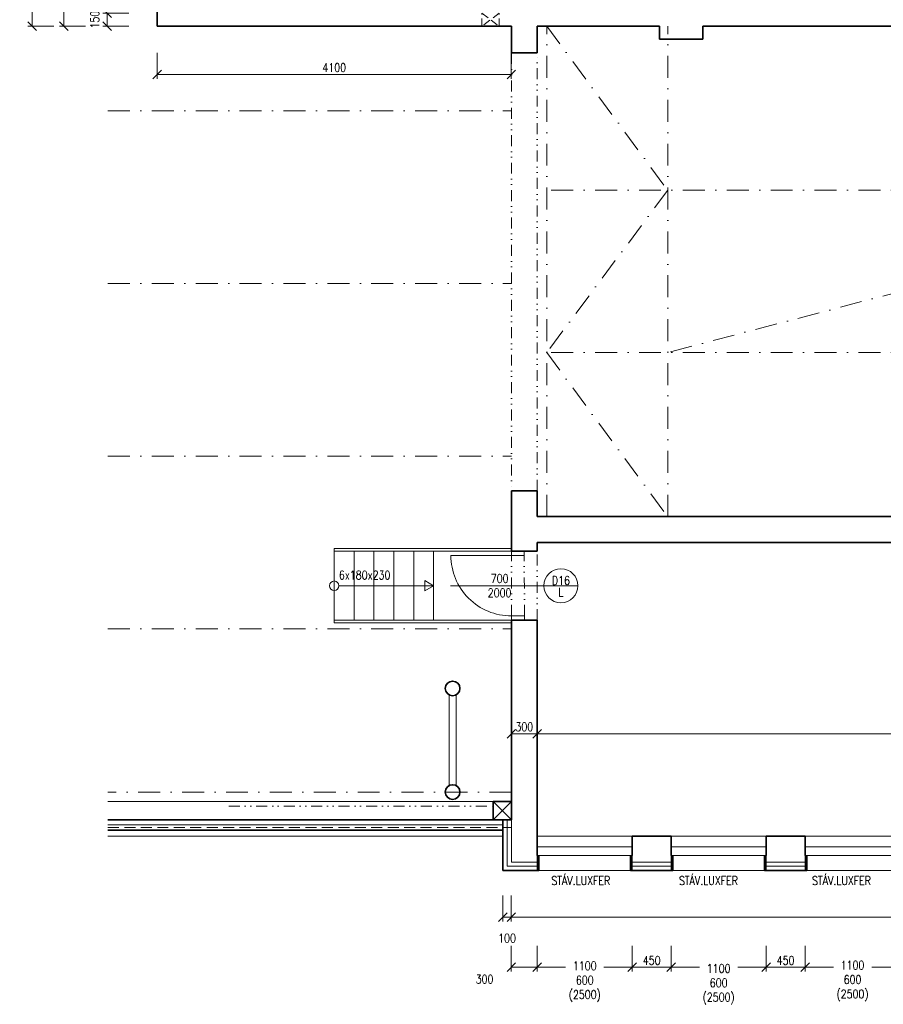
# Model space of a CAD drawing. Header units: millimetres. Extents: x -485339 to 350584, y -1189936 to 0.
# Tile 113 of 256: x -76196 to -66199, y -1099980 to -1088577. Entities that reach past the tile are written whole.
import ezdxf
from ezdxf.enums import TextEntityAlignment as Align

# ---------------------------------------------------------------- set-up
doc = ezdxf.new("R2010")
doc.units = ezdxf.units.MM
doc.header["$LTSCALE"] = 10
for name, pattern in [('DASHDOT', [25.4, 12.7, -6.35, 0, -6.35]), ('DASHED', [19.05, 12.7, -6.35]), ('DĚLICÍ2', [15.875, 6.35, -3.175, 0, -3.175, 0, -3.175]), ('ČÁRKOVANÁ2', [9.525, 6.35, -3.175])]:
    doc.linetypes.add(name, pattern=pattern)
doc.layers.get('Defpoints').update_dxf_attribs({"color": 201})
for name, color, linetype, lineweight in [('1VZT', 150, 'DASHED', 18), ('N_dveře', 10, 'Continuous', 18), ('N_kóty', 10, 'Continuous', 18), ('N_popis_otvory', 10, 'Continuous', 18), ('N_čáry_obrys', 10, 'Continuous', 35), ('N_čáry_obv.plášt', 212, 'Continuous', 18), ('N_čáry_obv.plášt_obrys', 212, 'Continuous', 35), ('N_čáry_plné', 10, 'Continuous', 18), ('St__otvory_dveře', 40, 'Continuous', 18), ('St_kóty', 132, 'Continuous', 18), ('St_otvory_okna', 40, 'Continuous', 18), ('St_popis', 250, 'Continuous', 18), ('St_sloupy_konstrukce haly', 5, 'Continuous', 35), ('St_sloupy_opláštění_půdorys', 25, 'Continuous', 35), ('St_čáry_nad', 250, 'DĚLICÍ2', 18), ('St_čáry_obrys', 5, 'Continuous', 35), ('St_čáry_osy', 250, 'DASHDOT', 18), ('St_čáry_plné', 250, 'Continuous', 18), ('St_čáry_pod', 250, 'ČÁRKOVANÁ2', 18)]:
    doc.layers.add(name, color=color, linetype=linetype, lineweight=lineweight)
doc.styles.get("Standard").update_dxf_attribs({"font": 'simplex.shx', "width": 0.8})
doc.linetypes.add('IZOLACE', pattern='A,0.0001,-0.1,[134,ltypeshp.shx,S=0.1,R=0,X=-0.1,Y=0],-0.2,[134,ltypeshp.shx,S=0.1,R=180,X=0.1,Y=0],-0.1', length=0.4001)
doc.linetypes.add('ZIGZAG', pattern='A,0.00254,-5.08,[131,ltypeshp.shx,S=5.08,R=0,X=-5.08,Y=0],-10.16,[131,ltypeshp.shx,S=5.08,R=180,X=5.08,Y=0],-5.08', length=20.32254)
doc.dimstyles.new('stavebníM50 vnitřní', dxfattribs={"dimtxt": 100, "dimasz": 100, "dimexe": 50, "dimexo": 100, "dimgap": 30, "dimtad": 1, "dimdec": 0, "dimtxsty": 'Standard', "dimblk": 'OBLIQUE', "dimcen": 2.5, "dimclrd": 256, "dimclre": 256, "dimclrt": 256, "dimadec": 0, "dimazin": 0, "dimtfac": 1, "dimtdec": 0, "dimtmove": 2, "dimatfit": 2, "dimldrblk": 'OBLIQUE', "dimfxl": 250, "dimfxlon": 1, "dimlwd": -1, "dimlwe": -1, "dimarcsym": 0})

# ---------------------------------------------------------------- blocks, each defined once
blk = doc.blocks.new('G$C08AFE675')
at = {"layer": 'St_sloupy_konstrukce haly', "color": 250, "lineweight": 18, "ltscale": 2}
for points in [[(-525, 40), (525, 40)], [(-525, -40), (525, -40)]]:
    blk.add_lwpolyline(points, dxfattribs=at)
at = {"layer": 'St_sloupy_konstrukce haly', "ltscale": 2}
for centre in [(-600, 0), (600, 0)]:
    blk.add_circle(centre, 85, dxfattribs=at)
blk = doc.blocks.new('G$C93A3BA26')
at = {"layer": 'St__otvory_dveře', "ltscale": 2}
for points in [[(0, -50), (50, -50), (50, 100), (0, 100)], [(750, -49), (800, -49), (800, 101), (750, 101)]]:
    blk.add_lwpolyline(points, close=True, dxfattribs=at)
at = {"layer": 'St__otvory_dveře', "linetype": 'DĚLICÍ2', "ltscale": 2}
for points in [[(750, 101), (50, 100)], [(750, -49), (50, -50)]]:
    blk.add_lwpolyline(points, dxfattribs=at)
at = {"layer": 'St__otvory_dveře', "color": 0, "ltscale": 2}
blk.add_lwpolyline([(50, -50), (50, -750)], dxfattribs=at)
blk.add_arc((50, -50), 700, 270, 0, dxfattribs=at)
blk = doc.blocks.new('G$C0F2906C7')
at = {"layer": 'St_sloupy_opláštění_půdorys', "ltscale": 2}
blk.add_lwpolyline([(-105, -105), (105, -105), (105, 105), (-105, 105)], close=True, dxfattribs=at)
for points in [[(-105, 105), (105, -105)], [(105, 105), (-105, -105)]]:
    blk.add_lwpolyline(points, dxfattribs=at)
blk = doc.blocks.new('_OBLIQUE')
at = {"color": 0, "linetype": 'ByBlock'}
blk.add_line((-0.5, -0.5), (0.5, 0.5), dxfattribs=at)
blk = doc.blocks.new('*D6346')
at = {"layer": 'Defpoints', "color": 0}
for p in [(-74455, -1088502), (-75182, -1088652), (-74605, -1088652)]:
    blk.add_point(p, dxfattribs=at)
at = {"layer": 'St_kóty'}
for p, q in [((-74932, -1088502), (-75232, -1088502)), ((-75182, -1088502), (-75182, -1088652)), ((-74932, -1088652), (-75232, -1088652))]:
    blk.add_line(p, q, dxfattribs=at)
at = {"layer": 'St_kóty', "linetype": 'ByBlock', "xscale": 100, "yscale": 100, "zscale": 100}
for p, rotation in [((-75182, -1088502), 90), ((-75182, -1088652), 270)]:
    blk.add_blockref('_OBLIQUE', p, dxfattribs=dict(at, rotation=rotation))
at = {"layer": 'St_kóty', "insert": (-75327, -1088577), "char_height": 100, "attachment_point": 5, "rotation": 90}
blk.add_mtext('150', dxfattribs=at)
blk = doc.blocks.new('*D6347')
at = {"layer": 'Defpoints', "color": 0}
for p in [(-75686, -1084302), (-74605, -1084302), (-74605, -1088652)]:
    blk.add_point(p, dxfattribs=at)
at = {"layer": 'St_kóty'}
for p, q in [((-75436, -1084302), (-75736, -1084302)), ((-75686, -1088652), (-75686, -1084302)), ((-75436, -1088652), (-75736, -1088652))]:
    blk.add_line(p, q, dxfattribs=at)
at = {"layer": 'St_kóty', "linetype": 'ByBlock', "xscale": 100, "yscale": 100, "zscale": 100}
for p, rotation in [((-75686, -1084302), 90), ((-75686, -1088652), 270)]:
    blk.add_blockref('_OBLIQUE', p, dxfattribs=dict(at, rotation=rotation))
at = {"layer": 'St_kóty', "insert": (-75766, -1086477), "char_height": 100, "attachment_point": 5, "rotation": 90}
blk.add_mtext('4350', dxfattribs=at)
blk = doc.blocks.new('*D6354')
at = {"layer": 'Defpoints', "color": 0}
for p in [(-74605, -1079672), (-76051, -1088652), (-74605, -1088652)]:
    blk.add_point(p, dxfattribs=at)
at = {"layer": 'St_kóty'}
for p, q in [((-75801, -1079672), (-76101, -1079672)), ((-76051, -1079672), (-76051, -1088652)), ((-75801, -1088652), (-76101, -1088652))]:
    blk.add_line(p, q, dxfattribs=at)
at = {"layer": 'St_kóty', "linetype": 'ByBlock', "xscale": 100, "yscale": 100, "zscale": 100}
for p, rotation in [((-76051, -1079672), 90), ((-76051, -1088652), 270)]:
    blk.add_blockref('_OBLIQUE', p, dxfattribs=dict(at, rotation=rotation))
at = {"layer": 'St_kóty', "insert": (-76131, -1084162), "char_height": 100, "attachment_point": 5, "rotation": 90}
blk.add_mtext('8980', dxfattribs=at)
blk = doc.blocks.new('*D6379')
at = {"layer": 'Defpoints', "color": 0}
for p in [(-74605, -1088652), (-70505, -1088652), (-70505, -1089212)]:
    blk.add_point(p, dxfattribs=at)
at = {"layer": 'St_kóty'}
for p, q in [((-74605, -1088962), (-74605, -1089262)), ((-70505, -1088962), (-70505, -1089262)), ((-74605, -1089212), (-70505, -1089212))]:
    blk.add_line(p, q, dxfattribs=at)
at = {"layer": 'St_kóty', "linetype": 'ByBlock', "xscale": 100, "yscale": 100, "zscale": 100, "rotation": 180}
blk.add_blockref('_OBLIQUE', (-74605, -1089212), dxfattribs=at)
at = {"layer": 'St_kóty', "linetype": 'ByBlock', "xscale": 100, "yscale": 100, "zscale": 100}
blk.add_blockref('_OBLIQUE', (-70505, -1089212), dxfattribs=at)
at = {"layer": 'St_kóty', "insert": (-72555, -1089132), "char_height": 100, "attachment_point": 5}
blk.add_mtext('4100', dxfattribs=at)
blk = doc.blocks.new('*D6864')
at = {"layer": 'Defpoints', "color": 0}
for p in [(-70205, -1096847), (-70205, -1098032), (-70505, -1098332)]:
    blk.add_point(p, dxfattribs=at)
at = {"layer": 'St_kóty'}
for p, q in [((-70505, -1097097), (-70505, -1096797)), ((-70505, -1096847), (-70205, -1096847)), ((-70205, -1097097), (-70205, -1096797))]:
    blk.add_line(p, q, dxfattribs=at)
at = {"layer": 'St_kóty', "linetype": 'ByBlock', "xscale": 100, "yscale": 100, "zscale": 100, "rotation": 180}
blk.add_blockref('_OBLIQUE', (-70505, -1096847), dxfattribs=at)
at = {"layer": 'St_kóty', "linetype": 'ByBlock', "xscale": 100, "yscale": 100, "zscale": 100}
blk.add_blockref('_OBLIQUE', (-70205, -1096847), dxfattribs=at)
at = {"layer": 'St_kóty', "insert": (-70355, -1096767), "char_height": 100, "attachment_point": 5}
blk.add_mtext('300', dxfattribs=at)
blk = doc.blocks.new('*D6865')
at = {"layer": 'Defpoints', "color": 0}
for p in [(-60025, -1096847), (-60025, -1096847), (-70205, -1098032)]:
    blk.add_point(p, dxfattribs=at)
at = {"layer": 'St_kóty'}
for p, q in [((-60025, -1096747), (-60025, -1096797)), ((-70205, -1097097), (-70205, -1096797)), ((-70205, -1096847), (-60025, -1096847))]:
    blk.add_line(p, q, dxfattribs=at)
at = {"layer": 'St_kóty', "linetype": 'ByBlock', "xscale": 100, "yscale": 100, "zscale": 100, "rotation": 180}
blk.add_blockref('_OBLIQUE', (-70205, -1096847), dxfattribs=at)
at = {"layer": 'St_kóty', "linetype": 'ByBlock', "xscale": 100, "yscale": 100, "zscale": 100}
blk.add_blockref('_OBLIQUE', (-60025, -1096847), dxfattribs=at)
at = {"layer": 'St_kóty', "insert": (-65115, -1096767), "char_height": 100, "attachment_point": 5}
blk.add_mtext('10180', dxfattribs=at)
blk = doc.blocks.new('*D6914')
at = {"layer": 'Defpoints', "color": 0}
for p in [(-70505, -1098332), (-70605, -1098432), (-70505, -1098970)]:
    blk.add_point(p, dxfattribs=at)
at = {"layer": 'N_kóty'}
for p, q in [((-70605, -1098720), (-70605, -1099020)), ((-70505, -1098720), (-70505, -1099020)), ((-70605, -1098970), (-70505, -1098970))]:
    blk.add_line(p, q, dxfattribs=at)
at = {"layer": 'N_kóty', "linetype": 'ByBlock', "xscale": 100, "yscale": 100, "zscale": 100, "rotation": 180}
blk.add_blockref('_OBLIQUE', (-70605, -1098970), dxfattribs=at)
at = {"layer": 'N_kóty', "linetype": 'ByBlock', "xscale": 100, "yscale": 100, "zscale": 100}
blk.add_blockref('_OBLIQUE', (-70505, -1098970), dxfattribs=at)
at = {"layer": 'N_kóty', "insert": (-70555, -1099215), "char_height": 100, "attachment_point": 5}
blk.add_mtext('100', dxfattribs=at)
blk = doc.blocks.new('*D6915')
at = {"layer": 'Defpoints', "color": 0}
for p in [(-70505, -1098332), (-59725, -1098332), (-59725, -1098970)]:
    blk.add_point(p, dxfattribs=at)
at = {"layer": 'St_kóty'}
for p, q in [((-70505, -1098720), (-70505, -1099020)), ((-59725, -1098720), (-59725, -1099020)), ((-70505, -1098970), (-59725, -1098970))]:
    blk.add_line(p, q, dxfattribs=at)
at = {"layer": 'St_kóty', "linetype": 'ByBlock', "xscale": 100, "yscale": 100, "zscale": 100, "rotation": 180}
blk.add_blockref('_OBLIQUE', (-70505, -1098970), dxfattribs=at)
at = {"layer": 'St_kóty', "linetype": 'ByBlock', "xscale": 100, "yscale": 100, "zscale": 100}
blk.add_blockref('_OBLIQUE', (-59725, -1098970), dxfattribs=at)
at = {"layer": 'St_kóty', "insert": (-65115, -1098890), "char_height": 100, "attachment_point": 5}
blk.add_mtext('10780', dxfattribs=at)
blk = doc.blocks.new('*D7967')
at = {"layer": 'Defpoints', "color": 0}
for p in [(-67105, -1098332), (-66005, -1098332), (-67105, -1099552)]:
    blk.add_point(p, dxfattribs=at)
at = {"layer": 'St_kóty'}
for p, q in [((-67105, -1099302), (-67105, -1099602)), ((-66005, -1099302), (-66005, -1099602)), ((-67105, -1099552), (-66777, -1099552)), ((-66005, -1099552), (-66333, -1099552))]:
    blk.add_line(p, q, dxfattribs=at)
at = {"layer": 'St_kóty', "linetype": 'ByBlock', "xscale": 100, "yscale": 100, "zscale": 100, "rotation": 180}
blk.add_blockref('_OBLIQUE', (-67105, -1099552), dxfattribs=at)
at = {"layer": 'St_kóty', "linetype": 'ByBlock', "xscale": 100, "yscale": 100, "zscale": 100}
blk.add_blockref('_OBLIQUE', (-66005, -1099552), dxfattribs=at)
at = {"layer": 'St_kóty', "insert": (-66555, -1099711), "char_height": 100, "attachment_point": 5}
blk.add_mtext('1100\\P600\\P(2500)', dxfattribs=at)
blk = doc.blocks.new('*D7968')
at = {"layer": 'Defpoints', "color": 0}
for p in [(-67555, -1098332), (-67105, -1098332), (-67555, -1099552)]:
    blk.add_point(p, dxfattribs=at)
at = {"layer": 'St_kóty'}
for p, q in [((-67555, -1099302), (-67555, -1099602)), ((-67105, -1099302), (-67105, -1099602)), ((-67105, -1099552), (-67555, -1099552))]:
    blk.add_line(p, q, dxfattribs=at)
at = {"layer": 'St_kóty', "linetype": 'ByBlock', "xscale": 100, "yscale": 100, "zscale": 100, "rotation": 180}
blk.add_blockref('_OBLIQUE', (-67555, -1099552), dxfattribs=at)
at = {"layer": 'St_kóty', "linetype": 'ByBlock', "xscale": 100, "yscale": 100, "zscale": 100}
blk.add_blockref('_OBLIQUE', (-67105, -1099552), dxfattribs=at)
at = {"layer": 'St_kóty', "insert": (-67330, -1099472), "char_height": 100, "attachment_point": 5}
blk.add_mtext('450', dxfattribs=at)
blk = doc.blocks.new('*D7969')
at = {"layer": 'Defpoints', "color": 0}
for p in [(-68655, -1098332), (-67555, -1098332), (-68655, -1099552)]:
    blk.add_point(p, dxfattribs=at)
at = {"layer": 'St_kóty'}
for p, q in [((-68655, -1099302), (-68655, -1099602)), ((-67555, -1099302), (-67555, -1099602)), ((-68655, -1099552), (-68327, -1099552)), ((-67555, -1099552), (-67883, -1099552))]:
    blk.add_line(p, q, dxfattribs=at)
at = {"layer": 'St_kóty', "linetype": 'ByBlock', "xscale": 100, "yscale": 100, "zscale": 100, "rotation": 180}
blk.add_blockref('_OBLIQUE', (-68655, -1099552), dxfattribs=at)
at = {"layer": 'St_kóty', "linetype": 'ByBlock', "xscale": 100, "yscale": 100, "zscale": 100}
blk.add_blockref('_OBLIQUE', (-67555, -1099552), dxfattribs=at)
at = {"layer": 'St_kóty', "insert": (-68105, -1099748), "char_height": 100, "attachment_point": 5}
blk.add_mtext('1100\\P600\\P(2500)', dxfattribs=at)
blk = doc.blocks.new('*D7970')
at = {"layer": 'Defpoints', "color": 0}
for p in [(-69105, -1098332), (-68655, -1098332), (-69105, -1099552)]:
    blk.add_point(p, dxfattribs=at)
at = {"layer": 'St_kóty'}
for p, q in [((-69105, -1099302), (-69105, -1099602)), ((-68655, -1099302), (-68655, -1099602)), ((-68655, -1099552), (-69105, -1099552))]:
    blk.add_line(p, q, dxfattribs=at)
at = {"layer": 'St_kóty', "linetype": 'ByBlock', "xscale": 100, "yscale": 100, "zscale": 100, "rotation": 180}
blk.add_blockref('_OBLIQUE', (-69105, -1099552), dxfattribs=at)
at = {"layer": 'St_kóty', "linetype": 'ByBlock', "xscale": 100, "yscale": 100, "zscale": 100}
blk.add_blockref('_OBLIQUE', (-68655, -1099552), dxfattribs=at)
at = {"layer": 'St_kóty', "insert": (-68880, -1099472), "char_height": 100, "attachment_point": 5}
blk.add_mtext('450', dxfattribs=at)
blk = doc.blocks.new('*D7971')
at = {"layer": 'Defpoints', "color": 0}
for p in [(-69105, -1098332), (-70205, -1098432), (-70205, -1099552)]:
    blk.add_point(p, dxfattribs=at)
at = {"layer": 'St_kóty'}
for p, q in [((-70205, -1099302), (-70205, -1099602)), ((-69105, -1099302), (-69105, -1099602)), ((-70205, -1099552), (-69877, -1099552)), ((-69105, -1099552), (-69433, -1099552))]:
    blk.add_line(p, q, dxfattribs=at)
at = {"layer": 'St_kóty', "linetype": 'ByBlock', "xscale": 100, "yscale": 100, "zscale": 100, "rotation": 180}
blk.add_blockref('_OBLIQUE', (-70205, -1099552), dxfattribs=at)
at = {"layer": 'St_kóty', "linetype": 'ByBlock', "xscale": 100, "yscale": 100, "zscale": 100}
blk.add_blockref('_OBLIQUE', (-69105, -1099552), dxfattribs=at)
at = {"layer": 'St_kóty', "insert": (-69655, -1099718), "char_height": 100, "attachment_point": 5}
blk.add_mtext('1100\\P600\\P(2500)', dxfattribs=at)
blk = doc.blocks.new('*D7972')
at = {"layer": 'Defpoints', "color": 0}
for p in [(-70505, -1098332), (-70205, -1098432), (-70505, -1099552)]:
    blk.add_point(p, dxfattribs=at)
at = {"layer": 'St_kóty'}
for p, q in [((-70505, -1099302), (-70505, -1099602)), ((-70205, -1099302), (-70205, -1099602)), ((-70205, -1099552), (-70505, -1099552))]:
    blk.add_line(p, q, dxfattribs=at)
at = {"layer": 'St_kóty', "linetype": 'ByBlock', "xscale": 100, "yscale": 100, "zscale": 100, "rotation": 180}
blk.add_blockref('_OBLIQUE', (-70505, -1099552), dxfattribs=at)
at = {"layer": 'St_kóty', "linetype": 'ByBlock', "xscale": 100, "yscale": 100, "zscale": 100}
blk.add_blockref('_OBLIQUE', (-70205, -1099552), dxfattribs=at)
at = {"layer": 'St_kóty', "insert": (-70815, -1099689), "char_height": 100, "attachment_point": 5}
blk.add_mtext('300', dxfattribs=at)

msp = doc.modelspace()

# ---------------------------------------------------------------- linework, layer by layer
at = {"layer": '1VZT', "ltscale": 0.7}
msp.add_lwpolyline([(-70645.3, -1088502.5), (-70845.3, -1088651.2), (-70845.3, -1088502.4), (-70645.3, -1088652.5)], close=True, dxfattribs=at)
at = {"layer": 'N_popis_otvory'}
msp.add_lwpolyline([(-71209.2, -1095132.4), (-70127.9, -1095132.4)], dxfattribs=at)
msp.add_circle((-69930.9, -1095132.4), 197, dxfattribs=at)
at = {"layer": 'N_čáry_obrys', "ltscale": 2}
for points in [[(-70604.9, -1098432.4), (-70604.9, -1097842.4)], [(-70184.9, -1098432.4), (-70184.9, -1098257.4)], [(-69124.9, -1098432.4), (-69124.9, -1098257.4)], [(-68634.9, -1098432.4), (-68634.9, -1098257.4)], [(-67574.9, -1098432.4), (-67574.9, -1098257.4)], [(-67084.9, -1098432.4), (-67084.9, -1098257.4)], [(-70184.9, -1098432.4), (-70604.9, -1098432.4)], [(-68634.9, -1098432.4), (-69124.9, -1098432.4)], [(-67084.9, -1098432.4), (-67574.9, -1098432.4)]]:
    msp.add_lwpolyline(points, dxfattribs=at)
at = {"layer": 'N_čáry_obv.plášt', "linetype": 'IZOLACE', "ltscale": 10}
for points in [[(-70554.9, -1098382.4), (-70554.9, -1097842.4)], [(-70204.9, -1098382.4), (-70554.9, -1098382.4)], [(-68654.9, -1098382.4), (-69104.9, -1098382.4)], [(-67104.9, -1098382.4), (-67554.9, -1098382.4)]]:
    msp.add_lwpolyline(points, dxfattribs=at)
at = {"layer": 'N_čáry_obv.plášt', "linetype": 'ZIGZAG'}
msp.add_lwpolyline([(-75174.3, -1097902.4), (-70604.9, -1097902.4)], dxfattribs=at)
at = {"layer": 'N_čáry_obv.plášt', "linetype": 'IZOLACE', "ltscale": 2}
for points in [[(-70194.9, -1098432.4), (-70194.9, -1098257.4)], [(-69114.9, -1098432.4), (-69114.9, -1098257.4)], [(-68644.9, -1098432.4), (-68644.9, -1098257.4)], [(-67564.9, -1098432.4), (-67564.9, -1098257.4)], [(-67094.9, -1098432.4), (-67094.9, -1098257.4)]]:
    msp.add_lwpolyline(points, dxfattribs=at)
at = {"layer": 'N_čáry_obv.plášt_obrys', "ltscale": 2}
for points in [[(-75174.3, -1097842.4), (-70714.9, -1097842.4)], [(-75174.3, -1097962.4), (-70604.9, -1097962.4)]]:
    msp.add_lwpolyline(points, dxfattribs=at)
at = {"layer": 'N_čáry_plné'}
msp.add_lwpolyline([(-70127.9, -1095132.4), (-69733.9, -1095132.4)], dxfattribs=at)
at = {"layer": 'N_čáry_plné', "ltscale": 2}
for points in [[(-75174.3, -1098032.4), (-70604.9, -1098032.4)], [(-69124.9, -1098432.4), (-70204.9, -1098432.4)], [(-68634.9, -1098432.4), (-67554.9, -1098432.4)], [(-67084.9, -1098432.4), (-66004.9, -1098432.4)]]:
    msp.add_lwpolyline(points, dxfattribs=at)
at = {"layer": 'St_otvory_okna', "ltscale": 2}
for points in [[(-69104.9, -1098157.4), (-70204.9, -1098157.4)], [(-67554.9, -1098157.4), (-68654.9, -1098157.4)], [(-66004.9, -1098157.4), (-67104.9, -1098157.4)], [(-69104.9, -1098257.4), (-70204.9, -1098257.4)], [(-67554.9, -1098257.4), (-68654.9, -1098257.4)], [(-66004.9, -1098257.4), (-67104.9, -1098257.4)]]:
    msp.add_lwpolyline(points, dxfattribs=at)
at = {"layer": 'St_čáry_nad', "ltscale": 2}
for points in [[(-70504.9, -1088962.4), (-70504.9, -1094032.4)], [(-70204.9, -1094032.4), (-70204.9, -1088962.4)], [(-70204.9, -1095532.4), (-70204.9, -1094732.4)], [(-73774.9, -1097687.4), (-70714.9, -1097687.4)]]:
    msp.add_lwpolyline(points, dxfattribs=at)
at = {"layer": 'St_čáry_obrys', "ltscale": 2}
for points in [[(-74604.9, -1084302.4), (-74604.9, -1088652.4)], [(-70504.9, -1088652.4), (-74604.9, -1088652.4)], [(-70504.9, -1088652.4), (-70504.9, -1088962.4)], [(-68789.1, -1088652.4), (-70204.9, -1088652.4)], [(-70204.9, -1088652.4), (-70204.9, -1088962.4)], [(-68789.1, -1088652.4), (-68789.1, -1088802.4)], [(-61784.9, -1088652.4), (-68289.1, -1088652.4)], [(-68289.1, -1088652.4), (-68289.1, -1088802.4)], [(-68789.1, -1088802.4), (-68289.1, -1088802.4)], [(-70204.9, -1088962.4), (-70504.9, -1088962.4)], [(-70504.9, -1094732.4), (-70504.9, -1094032.4)], [(-70204.9, -1094032.4), (-70504.9, -1094032.4)], [(-70204.9, -1094332.4), (-70204.9, -1094032.4)], [(-60024.9, -1094332.4), (-70204.9, -1094332.4)], [(-70204.9, -1094732.4), (-70204.9, -1094632.4)], [(-60024.9, -1094632.4), (-70204.9, -1094632.4)], [(-70504.9, -1094732.4), (-70204.9, -1094732.4)], [(-70504.9, -1095532.4), (-70204.9, -1095532.4)], [(-70504.9, -1097842.4), (-70504.9, -1095532.4)], [(-70204.9, -1098257.4), (-70204.9, -1095532.4)], [(-69104.9, -1098257.4), (-69104.9, -1098032.4)], [(-68654.9, -1098032.4), (-69104.9, -1098032.4)], [(-68654.9, -1098257.4), (-68654.9, -1098032.4)], [(-67554.9, -1098257.4), (-67554.9, -1098032.4)], [(-67104.9, -1098032.4), (-67554.9, -1098032.4)], [(-67104.9, -1098257.4), (-67104.9, -1098032.4)]]:
    msp.add_lwpolyline(points, dxfattribs=at)
at = {"layer": 'St_čáry_osy', "ltscale": 2}
for points in [[(-70094.9, -1094332.4), (-70094.9, -1088652.4)], [(-70094.9, -1088652.4), (-68694.9, -1090552.4), (-70094.9, -1092432.4), (-68694.9, -1094332.4)], [(-68694.9, -1094332.4), (-68694.9, -1088652.4)], [(-75174.3, -1089632.4), (-70504.9, -1089632.4)], [(-60134.9, -1090552.4), (-70094.9, -1090552.4)], [(-61534.9, -1090552.4), (-68694.9, -1092432.4)], [(-75174.3, -1091632.4), (-70504.9, -1091632.4)], [(-60134.9, -1092432.4), (-70094.9, -1092432.4)], [(-75174.3, -1093632.4), (-70504.9, -1093632.4)], [(-75174.3, -1095632.4), (-70504.9, -1095632.4)], [(-70504.9, -1097522.4), (-75174.3, -1097522.4)]]:
    msp.add_lwpolyline(points, dxfattribs=at)
at = {"layer": 'St_čáry_plné', "ltscale": 2}
for p, q in [((-72554.9, -1094702.4), (-70504.9, -1094702.4)), ((-71404.9, -1094732.4), (-71404.9, -1095532.4)), ((-71404.9, -1094732.4), (-70504.9, -1094732.4)), ((-72554.9, -1095562.4), (-70504.9, -1095562.4)), ((-71404.9, -1095532.4), (-70504.9, -1095532.4))]:
    msp.add_line(p, q, dxfattribs=at)
for points in [[(-72554.9, -1094702.4), (-72554.9, -1095562.4)], [(-72324.9, -1094732.4), (-72554.9, -1094732.4), (-72554.9, -1095532.4), (-72324.9, -1095532.4)], [(-72094.9, -1094732.4), (-72324.9, -1094732.4), (-72324.9, -1095532.4), (-72094.9, -1095532.4)], [(-71864.9, -1094732.4), (-72094.9, -1094732.4), (-72094.9, -1095532.4), (-71864.9, -1095532.4)], [(-71634.9, -1094732.4), (-71864.9, -1094732.4), (-71864.9, -1095532.4), (-71634.9, -1095532.4)], [(-71404.9, -1094732.4), (-71634.9, -1094732.4), (-71634.9, -1095532.4), (-71404.9, -1095532.4)], [(-72500.3, -1095132.4), (-71404.9, -1095132.4)], [(-75174.3, -1097632.4), (-70504.9, -1097632.4)], [(-70504.9, -1098332.4), (-70504.9, -1097842.4)], [(-70204.9, -1098032.4), (-69104.9, -1098032.4)], [(-68654.9, -1098032.4), (-67554.9, -1098032.4)], [(-67104.9, -1098032.4), (-66004.9, -1098032.4)], [(-70204.9, -1098432.4), (-70204.9, -1098157.4)], [(-70204.9, -1098332.4), (-70504.9, -1098332.4)], [(-69104.9, -1098432.4), (-69104.9, -1098257.4)], [(-68654.9, -1098332.4), (-69104.9, -1098332.4)], [(-68654.9, -1098432.4), (-68654.9, -1098257.4)], [(-67554.9, -1098432.4), (-67554.9, -1098257.4)], [(-67104.9, -1098332.4), (-67554.9, -1098332.4)], [(-67104.9, -1098432.4), (-67104.9, -1098257.4)]]:
    msp.add_lwpolyline(points, dxfattribs=at)
msp.add_lwpolyline([(-71404.9, -1095132.4), (-71506.3, -1095073.8), (-71506.3, -1095190.9)], close=True, dxfattribs=at)
msp.add_circle((-72554.9, -1095132.4), 54.6, dxfattribs=at)
at = {"layer": 'St_čáry_pod', "ltscale": 2}
msp.add_lwpolyline([(-75174.3, -1097932.4), (-70504.9, -1097932.4)], dxfattribs=at)

# ---------------------------------------------------------------- block references
at = {"layer": 'N_dveře', "ltscale": 2, "rotation": 270}
msp.add_blockref('G$C93A3BA26', (-70454.9, -1094732.4), dxfattribs=at)
at = {"layer": 'St_sloupy_konstrukce haly', "ltscale": 2, "rotation": 90}
msp.add_blockref('G$C08AFE675', (-71184.9, -1096922.4), dxfattribs=at)
at = {"layer": 'St_sloupy_opláštění_půdorys', "ltscale": 2, "rotation": 90}
msp.add_blockref('G$C0F2906C7', (-70609.9, -1097737.4), dxfattribs=at)

# ---------------------------------------------------------------- texts
at = {"layer": 'N_popis_otvory', "width": 0.8}
for s, p in [('D16', (-69930.9, -1095072.5)), ('L', (-69930.9, -1095208.1))]:
    msp.add_text(s, height=100, dxfattribs=at).set_placement(p, align=Align.MIDDLE_CENTER)
at = {"layer": 'N_popis_otvory', "insert": (-70640.8, -1095132.4), "char_height": 100, "width": 1342.526, "attachment_point": 5}
msp.add_mtext('700\\P2000', dxfattribs=at)
at = {"layer": 'St_otvory_okna', "lineweight": 18, "width": 0.8}
for p in [(-70041.9, -1098597.7), (-68564.3, -1098597.7), (-67024, -1098597.7)]:
    msp.add_text('STÁV.LUXFER', height=100, dxfattribs=at).set_placement(p)
at = {"layer": 'St_popis', "ltscale": 2, "width": 0.8}
msp.add_text('6x180x230', height=100, dxfattribs=at).set_placement((-72501.4, -1095058.9))

# ---------------------------------------------------------------- dimensions: what is measured, and where the dimension line sits
at = {"layer": 'N_kóty'}
dim = msp.add_linear_dim(base=(-70504.9, -1098970.3), p1=(-70604.9, -1098432.4), p2=(-70504.9, -1098332.4), dimstyle='stavebníM50 vnitřní', dxfattribs=at)
dim.commit()
dim.dimension.update_dxf_attribs({"geometry": '*D6914', "text_midpoint": (-70554.9, -1099215.3)})
at = {"layer": 'St_kóty'}
for base, p1, p2, picture, middle in [((-76050.7, -1088652.4), (-74604.9, -1079672.4), (-74604.9, -1088652.4), '*D6354', (-76130.7, -1084162.4)), ((-75686.2, -1084302.4), (-74604.9, -1088652.4), (-74604.9, -1084302.4), '*D6347', (-75766.2, -1086477.4)), ((-75182.4, -1088652.4), (-74454.9, -1088502.4), (-74604.9, -1088652.4), '*D6346', (-75327.4, -1088577.4))]:
    dim = msp.add_linear_dim(base=base, p1=p1, p2=p2, angle=90, dimstyle='stavebníM50 vnitřní', dxfattribs=at)
    dim.commit()
    dim.dimension.update_dxf_attribs({"geometry": picture, "text_midpoint": middle})
for base, p1, p2, picture, middle in [((-70504.9, -1089211.6), (-74604.9, -1088652.4), (-70504.9, -1088652.4), '*D6379', (-72554.9, -1089131.6)), ((-70204.9, -1096847.3), (-70504.9, -1098332.4), (-70204.9, -1098032.4), '*D6864', (-70354.9, -1096767.3)), ((-60024.9, -1096847.3), (-70204.9, -1098032.4), (-60024.9, -1096847.3), '*D6865', (-65114.9, -1096767.3))]:
    dim = msp.add_linear_dim(base=base, p1=p1, p2=p2, dimstyle='stavebníM50 vnitřní', dxfattribs=at)
    dim.commit()
    dim.dimension.update_dxf_attribs({"geometry": picture, "text_midpoint": middle})
dim = msp.add_linear_dim(base=(-70504.9, -1099552.1), p1=(-70204.9, -1098432.4), p2=(-70504.9, -1098332.4), dimstyle='stavebníM50 vnitřní', override={"dimtxsty": 'Standard', "dimldrblk": 'OBLIQUE'}, dxfattribs=at)
dim.commit()
dim.dimension.update_dxf_attribs({"geometry": '*D7972', "text_midpoint": (-70815.3, -1099689.1), "dimtype": 160})
for base, p1, p2, picture, middle in [((-59724.9, -1098970.3), (-70504.9, -1098332.4), (-59724.9, -1098332.4), '*D6915', (-65114.9, -1098890.3)), ((-69104.9, -1099552.1), (-68654.9, -1098332.4), (-69104.9, -1098332.4), '*D7970', (-68879.9, -1099472.1)), ((-67554.9, -1099552.1), (-67104.9, -1098332.4), (-67554.9, -1098332.4), '*D7968', (-67329.9, -1099472.1))]:
    dim = msp.add_linear_dim(base=base, p1=p1, p2=p2, dimstyle='stavebníM50 vnitřní', override={"dimtxsty": 'Standard', "dimldrblk": 'OBLIQUE'}, dxfattribs=at)
    dim.commit()
    dim.dimension.update_dxf_attribs({"geometry": picture, "text_midpoint": middle})
for base, p1, p2, picture, middle in [((-70204.9, -1099552.1), (-69104.9, -1098332.4), (-70204.9, -1098432.4), '*D7971', (-69654.9, -1099718)), ((-68654.9, -1099552.1), (-67554.9, -1098332.4), (-68654.9, -1098332.4), '*D7969', (-68104.9, -1099747.8)), ((-67104.9, -1099552.1), (-66004.9, -1098332.4), (-67104.9, -1098332.4), '*D7967', (-66554.9, -1099711.1))]:
    dim = msp.add_linear_dim(base=base, p1=p1, p2=p2, text='<>\\P600\\P(2500)', dimstyle='stavebníM50 vnitřní', override={"dimtxsty": 'Standard', "dimldrblk": 'OBLIQUE'}, dxfattribs=at)
    dim.commit()
    dim.dimension.update_dxf_attribs({"geometry": picture, "text_midpoint": middle, "dimtype": 160})

doc.saveas('drawing.dxf')
